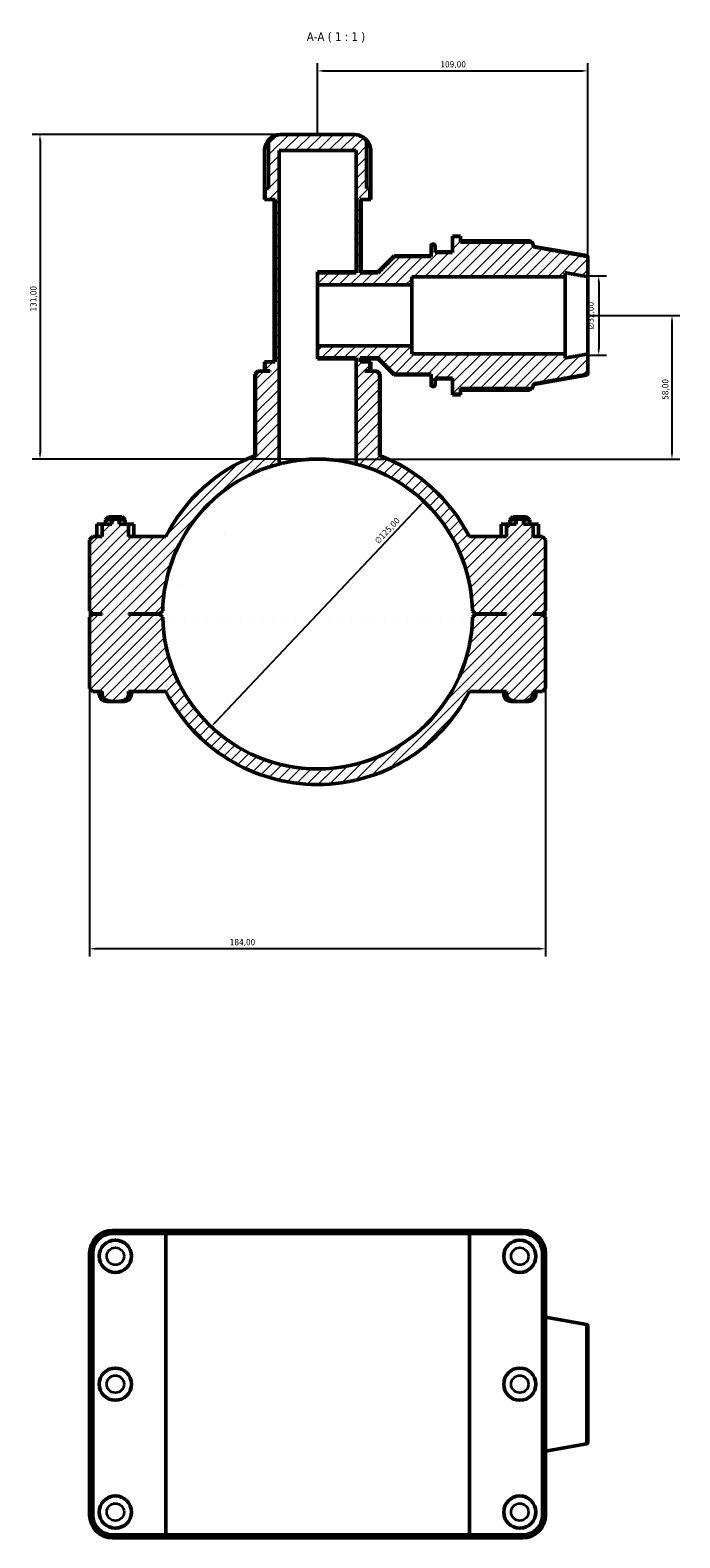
# Model space of a CAD drawing. Header units: millimetres. Extents: x 0 to 904, y -29 to 1297.
# Tile 6 of 6: x 302 to 564, y 689 to 1297. Entities that reach past the tile are written whole.
import ezdxf

# ---------------------------------------------------------------- set-up
doc = ezdxf.new("R2010")
doc.units = ezdxf.units.MM
for name, color, linetype, lineweight in [('Dimension (ISO)', 7, 'Continuous', 25), ('Hatch (ISO)', 7, 'Continuous', 18), ('Symbol (ISO)', 7, 'Continuous', 25), ('Visible (ISO)', 7, 'Continuous', 50), ('Visible Narrow (ISO)', 7, 'Continuous', 35)]:
    doc.layers.add(name, color=color, linetype=linetype, lineweight=lineweight)
doc.styles.add('Label Text (ISO)', font='tahoma.ttf')
doc.styles.add('Note Text (ISO)', font='tahoma.ttf')
doc.dimstyles.new('Default (ISO)', dxfattribs={"dimtxt": 2.5, "dimasz": 2.5, "dimexe": 3.175, "dimexo": 0, "dimgap": 0.762, "dimtad": 1, "dimrnd": 1e-08, "dimzin": 0, "dimtxsty": 'Note Text (ISO)', "dimcen": 0.09, "dimdle": 10, "dimclrd": 256, "dimclre": 256, "dimclrt": 232, "dimazin": 0, "dimtfac": 1.40208, "dimtmove": 0, "dimatfit": 3, "dimfxl": 1, "dimtolj": 1, "dimtzin": 0, "dimlwd": -1, "dimlwe": -1, "dimarcsym": 0})

# ---------------------------------------------------------------- blocks, each defined once
blk = doc.blocks.new('*D7')
at = {"layer": 'Defpoints', "color": 0, "transparency": 16777216}
for p in [(403.63, 1255.17), (306.03, 1124.17), (418.05, 1124.17)]:
    blk.add_point(p, dxfattribs=at)
at = {"layer": 'Dimension (ISO)', "transparency": 16777216}
for p, q in [((403.63, 1255.17), (302.86, 1255.17)), ((306.03, 1252.67), (306.03, 1126.67)), ((418.05, 1124.17), (302.86, 1124.17))]:
    blk.add_line(p, q, dxfattribs=at)
for points in [[(305.61, 1252.67), (306.45, 1252.67), (306.03, 1255.17)], [(305.61, 1126.67), (306.45, 1126.67), (306.03, 1124.17)]]:
    blk.add_solid(points, dxfattribs=at)
at = {"layer": 'Dimension (ISO)', "color": 232, "true_color": 0xca0064, "transparency": 16777216, "insert": (302.1, 1183.71), "char_height": 2.5, "attachment_point": 1, "rotation": 90, "style": 'Note Text (ISO)'}
blk.add_mtext('\\A1;131,00', dxfattribs=at)
blk = doc.blocks.new('*D8')
at = {"layer": 'Defpoints', "color": 0, "transparency": 16777216}
for p in [(527.03, 1198.17), (527.03, 1166.17), (531.46, 1166.17)]:
    blk.add_point(p, dxfattribs=at)
at = {"layer": 'Dimension (ISO)', "transparency": 16777216}
for p, q in [((527.03, 1198.17), (534.63, 1198.17)), ((531.46, 1195.67), (531.46, 1168.67)), ((527.03, 1166.17), (534.63, 1166.17))]:
    blk.add_line(p, q, dxfattribs=at)
for points in [[(531.04, 1195.67), (531.88, 1195.67), (531.46, 1198.17)], [(531.04, 1168.67), (531.88, 1168.67), (531.46, 1166.17)]]:
    blk.add_solid(points, dxfattribs=at)
at = {"layer": 'Dimension (ISO)', "color": 232, "true_color": 0xca0064, "transparency": 16777216, "insert": (526.94, 1176.61), "char_height": 2.5, "attachment_point": 1, "rotation": 90, "style": 'Note Text (ISO)'}
blk.add_mtext('\\A1;\\fAIGDT|b0|i0;\\H2.5000;\\ln\\fTahoma|b0|i0;\\H2.5000;32,00', dxfattribs=at)
blk = doc.blocks.new('*D9')
at = {"layer": 'Defpoints', "color": 0, "transparency": 16777216}
for p in [(460.95, 1107.1), (375.11, 1016.24)]:
    blk.add_point(p, dxfattribs=at)
at = {"layer": 'Dimension (ISO)', "transparency": 16777216}
blk.add_line((376.83, 1018.06), (459.24, 1105.28), dxfattribs=at)
for points in [[(458.93, 1105.57), (459.54, 1104.99), (460.95, 1107.1)], [(376.52, 1018.34), (377.13, 1017.77), (375.11, 1016.24)]]:
    blk.add_solid(points, dxfattribs=at)
at = {"layer": 'Dimension (ISO)', "color": 232, "true_color": 0xca0064, "transparency": 16777216, "insert": (440.79, 1091.54), "char_height": 2.5, "attachment_point": 1, "rotation": 46.62502, "style": 'Note Text (ISO)'}
blk.add_mtext('\\A1;∅125,00', dxfattribs=at)
blk = doc.blocks.new('*D10')
at = {"layer": 'Defpoints', "color": 0, "transparency": 16777216}
for p in [(527.03, 1182.17), (418.05, 1124.17), (561.03, 1124.17)]:
    blk.add_point(p, dxfattribs=at)
at = {"layer": 'Dimension (ISO)', "transparency": 16777216}
for p, q in [((527.03, 1182.17), (564.21, 1182.17)), ((561.03, 1179.67), (561.03, 1126.67)), ((418.05, 1124.17), (564.21, 1124.17))]:
    blk.add_line(p, q, dxfattribs=at)
for points in [[(560.61, 1179.67), (561.45, 1179.67), (561.03, 1182.17)], [(560.61, 1126.67), (561.45, 1126.67), (561.03, 1124.17)]]:
    blk.add_solid(points, dxfattribs=at)
at = {"layer": 'Dimension (ISO)', "color": 232, "true_color": 0xca0064, "transparency": 16777216, "insert": (557.09, 1148.07), "char_height": 2.5, "attachment_point": 1, "rotation": 90, "style": 'Note Text (ISO)'}
blk.add_mtext('\\A1;58,00', dxfattribs=at)
blk = doc.blocks.new('*D11')
at = {"layer": 'Defpoints', "color": 0, "transparency": 16777216}
for p in [(527.03, 1280.78), (418.03, 1255.17), (527.03, 1198.17)]:
    blk.add_point(p, dxfattribs=at)
at = {"layer": 'Dimension (ISO)', "transparency": 16777216}
for p, q in [((418.03, 1255.17), (418.03, 1283.95)), ((527.03, 1198.17), (527.03, 1283.95)), ((420.53, 1280.78), (524.53, 1280.78))]:
    blk.add_line(p, q, dxfattribs=at)
for points in [[(420.53, 1281.2), (420.53, 1280.36), (418.03, 1280.78)], [(524.53, 1281.2), (524.53, 1280.36), (527.03, 1280.78)]]:
    blk.add_solid(points, dxfattribs=at)
at = {"layer": 'Dimension (ISO)', "color": 232, "true_color": 0xca0064, "transparency": 16777216, "insert": (467.58, 1284.71), "char_height": 2.5, "attachment_point": 1, "style": 'Note Text (ISO)'}
blk.add_mtext('\\A1;109,00', dxfattribs=at)
blk = doc.blocks.new('*D12')
at = {"layer": 'Defpoints', "color": 0, "transparency": 16777216}
for p in [(326.03, 1062.97), (510.03, 1062.97), (326.03, 926.64)]:
    blk.add_point(p, dxfattribs=at)
at = {"layer": 'Dimension (ISO)', "transparency": 16777216}
for p, q in [((326.03, 1062.97), (326.03, 923.47)), ((510.03, 1062.97), (510.03, 923.47)), ((507.53, 926.64), (328.53, 926.64))]:
    blk.add_line(p, q, dxfattribs=at)
for points in [[(328.53, 927.06), (328.53, 926.23), (326.03, 926.64)], [(507.53, 927.06), (507.53, 926.23), (510.03, 926.64)]]:
    blk.add_solid(points, dxfattribs=at)
at = {"layer": 'Dimension (ISO)', "color": 232, "true_color": 0xca0064, "transparency": 16777216, "insert": (382.58, 930.58), "char_height": 2.5, "attachment_point": 1, "style": 'Note Text (ISO)'}
blk.add_mtext('\\A1;184,00', dxfattribs=at)

msp = doc.modelspace()

# ---------------------------------------------------------------- hatches: boundary and pattern name
at = {"layer": 'Hatch (ISO)'}
h = msp.add_hatch(dxfattribs=at)
h.set_pattern_fill('ANSI31', color=256, scale=25.4, style=0)
h.set_pattern_definition([(45, (0, 0), (-2.245064, 2.245064), [])])
edge = h.paths.add_edge_path()
edge.add_spline(control_points=[(394.251, 1159.669), (393.635, 1159.06), (392.986, 1158.419)], knot_values=[0, 0, 0, 0.1777979, 0.1777979, 0.1777979], weights=[1, 1.0003279, 1], degree=2, periodic=0)
edge.add_line((392.986, 1158.419), (392.986, 1125.694))
edge.add_ellipse((418.031, 1061.669), major_axis=(-25.045, 64.026), ratio=1, start_angle=0, end_angle=41.600585)
edge.add_line((356.794, 1092.919), (341.795, 1092.919))
edge.add_line((341.795, 1092.919), (341.795, 1097.919))
edge.add_line((341.795, 1097.919), (337.914, 1097.919))
edge.add_line((337.914, 1097.919), (337.914, 1099.669))
edge.add_spline(control_points=[(337.914, 1099.669), (336.431, 1100.218), (334.949, 1099.669)], knot_values=[0, 0, 0, 0.3019139, 0.3019139, 0.3019139], weights=[1, 1.0766726, 1], degree=2, periodic=0)
edge.add_line((334.949, 1099.669), (334.949, 1097.919))
edge.add_line((334.949, 1097.919), (331.074, 1097.919))
edge.add_line((331.074, 1097.919), (331.074, 1092.919))
edge.add_line((331.074, 1092.919), (327.281, 1092.919))
edge.add_line((327.281, 1092.919), (326.031, 1091.669))
edge.add_line((326.031, 1091.669), (326.031, 1062.969))
edge.add_line((326.031, 1062.969), (327.281, 1061.719))
edge.add_line((327.281, 1061.719), (331.098, 1061.719))
edge.add_line((331.098, 1061.719), (331.098, 1061.619))
edge.add_line((331.098, 1061.619), (327.281, 1061.619))
edge.add_line((327.281, 1061.619), (326.031, 1060.369))
edge.add_line((326.031, 1060.369), (326.031, 1031.669))
edge.add_line((326.031, 1031.669), (327.281, 1030.419))
edge.add_line((327.281, 1030.419), (331.098, 1030.419))
edge.add_line((331.098, 1030.419), (331.098, 1029.419))
edge.add_spline(control_points=[(331.098, 1029.419), (331.098, 1029.117), (331.168, 1028.761), (331.404, 1028.178), (331.622, 1027.852), (332.128, 1027.329), (332.529, 1027.062), (333.933, 1026.437), (335.296, 1026.426), (337.567, 1026.426), (338.929, 1026.437), (340.333, 1027.062), (340.734, 1027.329), (341.24, 1027.852), (341.458, 1028.178), (341.694, 1028.761), (341.765, 1029.117), (341.765, 1029.419)], knot_values=[0.6496864, 0.6496864, 0.6496864, 0.6496864, 0.7402607, 0.7402607, 0.8383369, 0.8383369, 0.9587203, 0.9587203, 1.2993728, 1.2993728, 1.6400253, 1.6400253, 1.7604087, 1.7604087, 1.858485, 1.858485, 1.9490592, 1.9490592, 1.9490592, 1.9490592], degree=3, periodic=0)
edge.add_line((341.765, 1029.419), (341.765, 1030.419))
edge.add_line((341.765, 1030.419), (356.794, 1030.419))
edge.add_ellipse((418.031, 1061.669), major_axis=(-61.237, -31.25), ratio=1, start_angle=0, end_angle=125.928616)
edge.add_line((479.268, 1030.419), (494.298, 1030.419))
edge.add_line((494.298, 1030.419), (494.298, 1029.419))
edge.add_spline(control_points=[(494.298, 1029.419), (494.298, 1029.117), (494.368, 1028.761), (494.604, 1028.178), (494.822, 1027.852), (495.328, 1027.329), (495.729, 1027.062), (497.133, 1026.437), (498.496, 1026.426), (500.767, 1026.426), (502.129, 1026.437), (503.533, 1027.062), (503.934, 1027.329), (504.44, 1027.852), (504.658, 1028.178), (504.894, 1028.761), (504.965, 1029.117), (504.965, 1029.419)], knot_values=[0.6496864, 0.6496864, 0.6496864, 0.6496864, 0.7402607, 0.7402607, 0.8383369, 0.8383369, 0.9587203, 0.9587203, 1.2993728, 1.2993728, 1.6400253, 1.6400253, 1.7604087, 1.7604087, 1.858485, 1.858485, 1.9490592, 1.9490592, 1.9490592, 1.9490592], degree=3, periodic=0)
edge.add_line((504.965, 1029.419), (504.965, 1030.419))
edge.add_line((504.965, 1030.419), (508.781, 1030.419))
edge.add_line((508.781, 1030.419), (510.031, 1031.669))
edge.add_line((510.031, 1031.669), (510.031, 1060.369))
edge.add_line((510.031, 1060.369), (508.781, 1061.619))
edge.add_line((508.781, 1061.619), (504.965, 1061.619))
edge.add_line((504.965, 1061.619), (504.965, 1061.719))
edge.add_line((504.965, 1061.719), (508.781, 1061.719))
edge.add_line((508.781, 1061.719), (510.031, 1062.969))
edge.add_line((510.031, 1062.969), (510.031, 1091.669))
edge.add_line((510.031, 1091.669), (508.781, 1092.919))
edge.add_line((508.781, 1092.919), (504.989, 1092.919))
edge.add_line((504.989, 1092.919), (504.989, 1097.919))
edge.add_line((504.989, 1097.919), (501.114, 1097.919))
edge.add_line((501.114, 1097.919), (501.114, 1099.669))
edge.add_spline(control_points=[(501.114, 1099.669), (499.631, 1100.218), (498.149, 1099.669)], knot_values=[0, 0, 0, 0.3019139, 0.3019139, 0.3019139], weights=[1, 1.0766726, 1], degree=2, periodic=0)
edge.add_line((498.149, 1099.669), (498.149, 1097.919))
edge.add_line((498.149, 1097.919), (494.267, 1097.919))
edge.add_line((494.267, 1097.919), (494.267, 1092.919))
edge.add_line((494.267, 1092.919), (479.268, 1092.919))
edge.add_ellipse((418.031, 1061.669), major_axis=(61.237, 31.25), ratio=1, start_angle=0, end_angle=41.600585)
edge.add_line((443.076, 1125.694), (443.076, 1158.419))
edge.add_spline(control_points=[(443.076, 1158.419), (442.428, 1159.06), (441.812, 1159.669)], knot_values=[0, 0, 0, 0.1777979, 0.1777979, 0.1777979], weights=[1, 1.0003279, 1], degree=2, periodic=0)
edge.add_line((441.812, 1159.669), (437.15, 1159.669))
edge.add_line((437.15, 1159.669), (437.15, 1159.769))
edge.add_line((437.15, 1159.769), (439.13, 1159.769))
edge.add_line((439.13, 1159.769), (439.13, 1163.402))
edge.add_line((439.13, 1163.402), (435.161, 1163.402))
edge.add_line((435.161, 1163.402), (435.161, 1165.038))
edge.add_line((435.161, 1165.038), (442.46, 1165.038))
edge.add_spline(control_points=[(442.46, 1165.038), (445.174, 1162.261), (448.931, 1158.458)], knot_values=[0, 0, 0, 0.922959, 0.922959, 0.922959], weights=[1, 1.0127961, 1], degree=2, periodic=0)
edge.add_line((448.931, 1158.458), (463.874, 1158.458))
edge.add_line((463.874, 1158.458), (463.874, 1154.255))
edge.add_spline(control_points=[(463.874, 1154.255), (463.874, 1154.175), (463.893, 1154.081), (463.953, 1153.934), (464.006, 1153.855), (464.117, 1153.742), (464.196, 1153.689), (464.342, 1153.628), (464.435, 1153.609), (464.514, 1153.609)], knot_values=[-0.0951919, -0.0951919, -0.0951919, -0.0951919, -0.0712748, -0.0712748, -0.047467, -0.047467, -0.0236824, -0.0236824, 0, 0, 0, 0], degree=3, periodic=0)
edge.add_line((464.514, 1153.609), (464.791, 1153.609))
edge.add_spline(control_points=[(464.791, 1153.609), (464.87, 1153.609), (464.963, 1153.628), (465.108, 1153.688), (465.187, 1153.741), (465.299, 1153.854), (465.352, 1153.933), (465.413, 1154.081), (465.431, 1154.175), (465.431, 1154.255)], knot_values=[0, 0, 0, 0, 0.023631, 0.023631, 0.0473637, 0.0473637, 0.0712228, 0.0712228, 0.0951919, 0.0951919, 0.0951919, 0.0951919], degree=3, periodic=0)
edge.add_line((465.431, 1154.255), (465.431, 1156.84))
edge.add_line((465.431, 1156.84), (472.531, 1156.84))
edge.add_line((472.531, 1156.84), (472.531, 1150.385))
edge.add_line((472.531, 1150.385), (475.731, 1150.385))
edge.add_line((475.731, 1150.385), (475.731, 1152.641))
edge.add_line((475.731, 1152.641), (504.534, 1152.641))
edge.add_spline(control_points=[(504.534, 1152.641), (504.894, 1153.64), (505.231, 1154.574)], knot_values=[0.2321888, 0.2321888, 0.2321888, 0.4453421, 0.4453421, 0.4453421], weights=[1.001227, 1.0011767, 1], degree=2, periodic=0)
edge.add_spline(control_points=[(505.231, 1154.574), (516.651, 1156.605), (526.502, 1158.363)], knot_values=[0, 0, 0, 2.1606117, 2.1606117, 2.1606117], weights=[1, 1.002673, 1], degree=2, periodic=0)
edge.add_spline(control_points=[(526.502, 1158.363), (526.549, 1158.372), (526.595, 1158.386), (526.708, 1158.433), (526.787, 1158.486), (526.899, 1158.599), (526.952, 1158.679), (527.013, 1158.827), (527.031, 1158.921), (527.031, 1159.002)], knot_values=[0.0105689, 0.0105689, 0.0105689, 0.0105689, 0.0236029, 0.0236029, 0.0473516, 0.0473516, 0.0712825, 0.0712825, 0.095374, 0.095374, 0.095374, 0.095374], degree=3, periodic=0)
edge.add_line((527.031, 1159.002), (527.031, 1166.606))
edge.add_spline(control_points=[(527.031, 1166.606), (522.717, 1165.824), (517.948, 1164.963)], knot_values=[0, 0, 0, 0.9230623, 0.9230623, 0.9230623], weights=[1, 1.0011967, 1], degree=2, periodic=0)
edge.add_line((517.948, 1164.963), (517.948, 1166.606))
edge.add_line((517.948, 1166.606), (456.031, 1166.606))
edge.add_line((456.031, 1166.606), (456.031, 1169.92))
edge.add_line((456.031, 1169.92), (418.031, 1169.92))
edge.add_line((418.031, 1169.92), (418.031, 1165.038))
edge.add_line((418.031, 1165.038), (433.594, 1165.038))
edge.add_line((433.594, 1165.038), (433.594, 1122.2))
edge.add_ellipse((418.031, 1061.669), major_axis=(15.563, 60.531), ratio=1, start_angle=285.610307, end_angle=360, ccw=False)
edge.add_line((480.518, 1062.968), (481.781, 1061.719))
edge.add_line((481.781, 1061.719), (494.298, 1061.719))
edge.add_line((494.298, 1061.719), (494.298, 1061.619))
edge.add_line((494.298, 1061.619), (481.781, 1061.619))
edge.add_line((481.781, 1061.619), (480.518, 1060.369))
edge.add_ellipse((418.031, 1061.669), major_axis=(62.486, -1.3), ratio=1, start_angle=182.383543, end_angle=360, ccw=False)
edge.add_line((355.545, 1060.369), (354.281, 1061.619))
edge.add_line((354.281, 1061.619), (341.765, 1061.619))
edge.add_line((341.765, 1061.619), (341.765, 1061.719))
edge.add_line((341.765, 1061.719), (354.281, 1061.719))
edge.add_line((354.281, 1061.719), (355.545, 1062.968))
edge.add_ellipse((418.031, 1061.669), major_axis=(-62.486, 1.3), ratio=1, start_angle=285.610307, end_angle=360, ccw=False)
edge.add_line((402.469, 1122.2), (402.469, 1248.619))
edge.add_line((402.469, 1248.619), (433.594, 1248.619))
edge.add_line((433.594, 1248.619), (433.594, 1199.299))
edge.add_line((433.594, 1199.299), (418.031, 1199.299))
edge.add_line((418.031, 1199.299), (418.031, 1194.418))
edge.add_line((418.031, 1194.418), (456.031, 1194.418))
edge.add_line((456.031, 1194.418), (456.031, 1197.731))
edge.add_line((456.031, 1197.731), (517.948, 1197.731))
edge.add_line((517.948, 1197.731), (517.948, 1199.374))
edge.add_spline(control_points=[(517.948, 1199.374), (522.717, 1198.513), (527.031, 1197.731)], knot_values=[0, 0, 0, 0.9230623, 0.9230623, 0.9230623], weights=[1, 1.0011967, 1], degree=2, periodic=0)
edge.add_line((527.031, 1197.731), (527.031, 1205.336))
edge.add_spline(control_points=[(527.031, 1205.336), (527.031, 1205.416), (527.013, 1205.51), (526.952, 1205.658), (526.899, 1205.738), (526.787, 1205.851), (526.708, 1205.904), (526.595, 1205.951), (526.549, 1205.965), (526.502, 1205.974)], knot_values=[0.2861796, 0.2861796, 0.2861796, 0.2861796, 0.3102711, 0.3102711, 0.3342021, 0.3342021, 0.3579507, 0.3579507, 0.3709848, 0.3709848, 0.3709848, 0.3709848], degree=3, periodic=0)
edge.add_spline(control_points=[(526.502, 1205.974), (516.651, 1207.732), (505.231, 1209.763)], knot_values=[0, 0, 0, 2.1606117, 2.1606117, 2.1606117], weights=[1, 1.002673, 1], degree=2, periodic=0)
edge.add_spline(control_points=[(505.231, 1209.763), (504.894, 1210.697), (504.534, 1211.696)], knot_values=[0, 0, 0, 0.2131532, 0.2131532, 0.2131532], weights=[1, 1.0011767, 1.001227], degree=2, periodic=0)
edge.add_line((504.534, 1211.696), (475.731, 1211.696))
edge.add_line((475.731, 1211.696), (475.731, 1213.952))
edge.add_line((475.731, 1213.952), (472.531, 1213.952))
edge.add_line((472.531, 1213.952), (472.531, 1207.498))
edge.add_line((472.531, 1207.498), (465.431, 1207.498))
edge.add_line((465.431, 1207.498), (465.431, 1210.082))
edge.add_spline(control_points=[(465.431, 1210.082), (465.431, 1210.162), (465.413, 1210.256), (465.352, 1210.404), (465.299, 1210.483), (465.187, 1210.596), (465.108, 1210.649), (464.963, 1210.709), (464.87, 1210.728), (464.791, 1210.728)], knot_values=[-0.0951919, -0.0951919, -0.0951919, -0.0951919, -0.0712228, -0.0712228, -0.0473637, -0.0473637, -0.023631, -0.023631, 0, 0, 0, 0], degree=3, periodic=0)
edge.add_line((464.791, 1210.728), (464.514, 1210.728))
edge.add_spline(control_points=[(464.514, 1210.728), (464.435, 1210.728), (464.342, 1210.709), (464.196, 1210.648), (464.117, 1210.595), (464.006, 1210.483), (463.953, 1210.403), (463.893, 1210.256), (463.874, 1210.162), (463.874, 1210.082)], knot_values=[0, 0, 0, 0, 0.0236824, 0.0236824, 0.047467, 0.047467, 0.0712748, 0.0712748, 0.0951919, 0.0951919, 0.0951919, 0.0951919], degree=3, periodic=0)
edge.add_line((463.874, 1210.082), (463.874, 1205.879))
edge.add_line((463.874, 1205.879), (448.931, 1205.879))
edge.add_spline(control_points=[(448.931, 1205.879), (445.174, 1202.076), (442.46, 1199.299)], knot_values=[0, 0, 0, 0.922959, 0.922959, 0.922959], weights=[1, 1.0127961, 1], degree=2, periodic=0)
edge.add_line((442.46, 1199.299), (435.161, 1199.299))
edge.add_line((435.161, 1199.299), (435.161, 1228.969))
edge.add_line((435.161, 1228.969), (439.13, 1228.969))
edge.add_line((439.13, 1228.969), (439.13, 1233.369))
edge.add_line((439.13, 1233.369), (437.826, 1233.369))
edge.add_line((437.826, 1233.369), (437.826, 1252.513))
edge.add_spline(control_points=[(437.826, 1252.513), (437.629, 1252.775), (437.414, 1253.017), (436.908, 1253.519), (436.561, 1253.805), (435.814, 1254.298), (435.415, 1254.504), (434.647, 1254.818), (434.208, 1254.953), (433.31, 1255.128), (432.852, 1255.169), (432.433, 1255.169)], knot_values=[0.3932614, 0.3932614, 0.3932614, 0.3932614, 0.4838628, 0.4838628, 0.6069473, 0.6069473, 0.7300318, 0.7300318, 0.8557707, 0.8557707, 0.9815095, 0.9815095, 0.9815095, 0.9815095], degree=3, periodic=0)
edge.add_line((432.433, 1255.169), (403.629, 1255.169))
edge.add_spline(control_points=[(403.629, 1255.169), (403.21, 1255.169), (402.752, 1255.128), (401.855, 1254.953), (401.415, 1254.818), (400.648, 1254.504), (400.248, 1254.298), (399.501, 1253.805), (399.154, 1253.519), (398.648, 1253.017), (398.434, 1252.775), (398.237, 1252.513)], knot_values=[-0.9815095, -0.9815095, -0.9815095, -0.9815095, -0.8557707, -0.8557707, -0.7300318, -0.7300318, -0.6069473, -0.6069473, -0.4838628, -0.4838628, -0.3932614, -0.3932614, -0.3932614, -0.3932614], degree=3, periodic=0)
edge.add_line((398.237, 1252.513), (398.237, 1233.369))
edge.add_line((398.237, 1233.369), (396.932, 1233.369))
edge.add_line((396.932, 1233.369), (396.932, 1228.969))
edge.add_line((396.932, 1228.969), (400.901, 1228.969))
edge.add_line((400.901, 1228.969), (400.901, 1163.402))
edge.add_line((400.901, 1163.402), (396.932, 1163.402))
edge.add_line((396.932, 1163.402), (396.932, 1159.769))
edge.add_line((396.932, 1159.769), (398.913, 1159.769))
edge.add_line((398.913, 1159.769), (398.913, 1159.669))
edge.add_line((398.913, 1159.669), (394.251, 1159.669))

# ---------------------------------------------------------------- linework, layer by layer
at = {"layer": 'Visible (ISO)'}
for p, q in [((403.629, 1255.169), (403.158, 1255.169)), ((432.433, 1255.169), (403.629, 1255.169)), ((432.905, 1255.169), (432.433, 1255.169)), ((396.608, 1228.969), (396.608, 1248.619)), ((396.628, 1233.369), (396.628, 1248.619)), ((398.237, 1252.513), (398.237, 1233.369)), ((402.469, 1122.2), (402.469, 1248.619)), ((402.469, 1248.619), (433.594, 1248.619)), ((433.594, 1248.619), (433.594, 1199.299)), ((437.826, 1233.369), (437.826, 1252.513)), ((439.435, 1248.619), (439.435, 1233.369)), ((439.455, 1228.969), (439.455, 1248.619)), ((396.932, 1228.969), (396.608, 1228.969)), ((396.628, 1233.369), (396.932, 1233.369)), ((398.237, 1233.369), (396.932, 1233.369)), ((396.932, 1233.369), (396.932, 1228.969)), ((396.932, 1228.969), (400.901, 1228.969)), ((400.503, 1163.402), (400.503, 1228.969)), ((400.901, 1228.969), (400.901, 1163.402)), ((435.161, 1199.299), (435.161, 1228.969)), ((435.161, 1228.969), (439.13, 1228.969)), ((435.56, 1199.697), (435.56, 1228.969)), ((439.13, 1233.369), (437.826, 1233.369)), ((439.13, 1228.969), (439.13, 1233.369)), ((439.13, 1233.369), (439.435, 1233.369)), ((439.455, 1228.969), (439.13, 1228.969)), ((464.514, 1210.969), (464.791, 1210.969)), ((464.791, 1210.728), (464.514, 1210.728)), ((472.531, 1213.952), (472.531, 1214.169)), ((472.531, 1214.169), (475.731, 1214.169)), ((475.731, 1213.952), (472.531, 1213.952)), ((472.531, 1213.952), (472.531, 1207.498)), ((475.731, 1213.952), (475.731, 1214.169)), ((475.731, 1211.696), (475.731, 1213.952)), ((503.719, 1212.278), (475.731, 1212.278)), ((475.731, 1211.929), (504.534, 1211.929)), ((504.534, 1211.696), (475.731, 1211.696)), ((505.231, 1210.012), (504.534, 1211.929)), ((504.534, 1211.696), (504.534, 1211.929)), ((442.46, 1199.697), (448.931, 1206.169)), ((448.931, 1205.879), (448.931, 1206.169)), ((448.931, 1206.169), (463.874, 1206.169)), ((463.874, 1205.879), (448.931, 1205.879)), ((463.874, 1210.082), (463.874, 1210.329)), ((463.874, 1210.082), (463.874, 1205.879)), ((465.431, 1210.329), (465.431, 1210.082)), ((465.431, 1207.498), (465.431, 1210.082)), ((465.431, 1207.769), (472.531, 1207.769)), ((472.531, 1207.498), (465.431, 1207.498)), ((505.231, 1209.763), (505.231, 1210.012)), ((526.502, 1206.262), (505.231, 1210.012)), ((527.031, 1205.632), (527.031, 1205.336)), ((527.031, 1197.731), (527.031, 1205.336)), ((418.031, 1199.299), (418.031, 1199.697)), ((418.031, 1199.697), (433.594, 1199.697)), ((433.594, 1199.299), (418.031, 1199.299)), ((418.031, 1199.299), (418.031, 1194.418)), ((435.161, 1199.299), (435.56, 1199.697)), ((442.46, 1199.299), (435.161, 1199.299)), ((435.56, 1199.697), (442.46, 1199.697)), ((442.46, 1199.299), (442.46, 1199.697)), ((517.948, 1197.731), (517.948, 1199.374)), ((418.031, 1194.418), (456.031, 1194.418)), ((418.031, 1169.92), (418.031, 1194.418)), ((456.031, 1194.418), (456.031, 1197.731)), ((456.031, 1197.731), (517.948, 1197.731)), ((456.031, 1169.92), (456.031, 1194.418)), ((517.948, 1166.606), (517.948, 1197.731)), ((527.031, 1166.606), (527.031, 1197.731)), ((456.031, 1169.92), (418.031, 1169.92)), ((418.031, 1169.92), (418.031, 1165.038)), ((456.031, 1166.606), (456.031, 1169.92)), ((396.932, 1163.402), (396.608, 1163.402)), ((396.608, 1159.769), (396.608, 1163.402)), ((400.901, 1163.402), (396.932, 1163.402)), ((396.932, 1163.402), (396.932, 1159.769)), ((418.031, 1165.038), (433.594, 1165.038)), ((418.031, 1164.64), (418.031, 1165.038)), ((418.031, 1164.64), (433.594, 1164.64)), ((433.594, 1165.038), (433.594, 1122.2)), ((435.161, 1163.402), (435.161, 1165.038)), ((435.161, 1165.038), (442.46, 1165.038)), ((435.56, 1164.64), (435.161, 1165.038)), ((439.13, 1163.402), (435.161, 1163.402)), ((435.56, 1164.64), (442.46, 1164.64)), ((435.56, 1163.402), (435.56, 1164.64)), ((439.13, 1159.769), (439.13, 1163.402)), ((439.455, 1163.402), (439.13, 1163.402)), ((439.455, 1159.769), (439.455, 1163.402)), ((442.46, 1164.64), (442.46, 1165.038)), ((442.46, 1164.64), (448.931, 1158.169)), ((517.948, 1166.606), (456.031, 1166.606)), ((517.948, 1164.963), (517.948, 1166.606)), ((527.031, 1159.002), (527.031, 1166.606)), ((393.962, 1159.669), (392.712, 1158.419)), ((392.986, 1158.419), (392.712, 1158.419)), ((392.712, 1125.587), (392.712, 1158.419)), ((392.986, 1158.419), (392.986, 1125.694)), ((393.962, 1159.669), (394.251, 1159.669)), ((398.913, 1159.669), (394.251, 1159.669)), ((396.932, 1159.769), (396.608, 1159.769)), ((396.932, 1159.769), (398.913, 1159.769)), ((398.555, 1159.669), (398.555, 1159.769)), ((398.913, 1159.769), (398.913, 1159.669)), ((437.15, 1159.669), (437.15, 1159.769)), ((437.15, 1159.769), (439.13, 1159.769)), ((441.812, 1159.669), (437.15, 1159.669)), ((437.507, 1159.669), (437.507, 1159.769)), ((439.455, 1159.769), (439.13, 1159.769)), ((441.812, 1159.669), (442.1, 1159.669)), ((442.1, 1159.669), (443.35, 1158.419)), ((443.076, 1125.694), (443.076, 1158.419)), ((443.35, 1158.419), (443.076, 1158.419)), ((443.35, 1125.587), (443.35, 1158.419)), ((448.931, 1158.458), (463.874, 1158.458)), ((448.931, 1158.169), (448.931, 1158.458)), ((448.931, 1158.169), (463.874, 1158.169)), ((463.874, 1158.458), (463.874, 1154.255)), ((465.431, 1154.255), (465.431, 1156.84)), ((465.431, 1156.84), (472.531, 1156.84)), ((465.431, 1156.569), (472.531, 1156.569)), ((472.531, 1156.84), (472.531, 1150.385)), ((526.502, 1158.075), (505.231, 1154.325)), ((527.031, 1159.002), (527.031, 1158.706)), ((463.874, 1154.009), (463.874, 1154.255)), ((464.514, 1153.609), (464.791, 1153.609)), ((464.514, 1153.369), (464.791, 1153.369)), ((465.431, 1154.255), (465.431, 1154.009)), ((472.531, 1150.385), (475.731, 1150.385)), ((472.531, 1150.169), (472.531, 1150.385)), ((472.531, 1150.169), (475.731, 1150.169)), ((475.731, 1150.385), (475.731, 1152.641)), ((475.731, 1152.641), (504.534, 1152.641)), ((475.731, 1152.409), (504.534, 1152.409)), ((475.731, 1152.059), (503.719, 1152.059)), ((475.731, 1150.169), (475.731, 1150.385)), ((505.231, 1154.325), (504.534, 1152.409)), ((504.534, 1152.409), (504.534, 1152.641)), ((505.231, 1154.325), (505.231, 1154.574)), ((333.681, 1100.919), (332.431, 1099.669)), ((333.681, 1100.919), (339.181, 1100.919)), ((339.181, 1100.919), (340.431, 1099.669)), ((496.881, 1100.919), (495.631, 1099.669)), ((502.381, 1100.919), (496.881, 1100.919)), ((502.381, 1100.919), (503.631, 1099.669)), ((328.926, 1097.919), (331.074, 1097.919)), ((328.926, 1092.919), (328.926, 1097.919)), ((334.949, 1097.919), (331.074, 1097.919)), ((331.074, 1097.919), (331.074, 1092.919)), ((334.949, 1099.669), (332.431, 1099.669)), ((332.431, 1097.919), (332.431, 1099.669)), ((334.949, 1099.669), (334.949, 1097.919)), ((337.914, 1097.919), (337.914, 1099.669)), ((340.431, 1099.669), (337.914, 1099.669)), ((341.795, 1097.919), (337.914, 1097.919)), ((340.431, 1097.919), (340.431, 1099.669)), ((341.795, 1092.919), (341.795, 1097.919)), ((341.795, 1097.919), (343.937, 1097.919)), ((343.937, 1092.919), (343.937, 1097.919)), ((494.267, 1097.919), (492.126, 1097.919)), ((492.126, 1092.919), (492.126, 1097.919)), ((498.149, 1097.919), (494.267, 1097.919)), ((494.267, 1097.919), (494.267, 1092.919)), ((495.631, 1099.669), (498.149, 1099.669)), ((495.631, 1099.669), (495.631, 1097.919)), ((498.149, 1099.669), (498.149, 1097.919)), ((501.114, 1097.919), (501.114, 1099.669)), ((501.114, 1099.669), (503.631, 1099.669)), ((504.989, 1097.919), (501.114, 1097.919)), ((503.631, 1099.669), (503.631, 1097.919)), ((504.989, 1092.919), (504.989, 1097.919)), ((507.137, 1097.919), (504.989, 1097.919)), ((507.137, 1092.919), (507.137, 1097.919)), ((327.281, 1092.919), (326.031, 1091.669)), ((326.031, 1091.669), (326.031, 1062.969)), ((331.074, 1092.919), (327.281, 1092.919)), ((356.794, 1092.919), (341.795, 1092.919)), ((494.267, 1092.919), (479.268, 1092.919)), ((508.781, 1092.919), (504.989, 1092.919)), ((510.031, 1091.669), (508.781, 1092.919)), ((510.031, 1062.969), (510.031, 1091.669)), ((326.031, 1062.969), (327.281, 1061.719)), ((327.281, 1061.619), (326.031, 1060.369)), ((326.031, 1060.369), (326.031, 1031.669)), ((327.281, 1061.719), (331.098, 1061.719)), ((331.098, 1061.619), (327.281, 1061.619)), ((329.931, 1061.619), (329.931, 1061.719)), ((331.098, 1061.719), (331.098, 1061.619)), ((341.765, 1061.619), (341.765, 1061.719)), ((341.765, 1061.719), (354.281, 1061.719)), ((354.281, 1061.619), (341.765, 1061.619)), ((342.931, 1061.619), (342.931, 1061.719)), ((354.281, 1061.719), (355.545, 1062.968)), ((355.545, 1060.369), (354.281, 1061.619)), ((480.518, 1062.968), (481.781, 1061.719)), ((481.781, 1061.619), (480.518, 1060.369)), ((481.781, 1061.719), (494.298, 1061.719)), ((494.298, 1061.619), (481.781, 1061.619)), ((493.131, 1061.719), (493.131, 1061.619)), ((494.298, 1061.719), (494.298, 1061.619)), ((504.965, 1061.619), (504.965, 1061.719)), ((504.965, 1061.719), (508.781, 1061.719)), ((508.781, 1061.619), (504.965, 1061.619)), ((506.131, 1061.719), (506.131, 1061.619)), ((508.781, 1061.719), (510.031, 1062.969)), ((510.031, 1060.369), (508.781, 1061.619)), ((510.031, 1031.669), (510.031, 1060.369)), ((326.031, 1031.669), (327.281, 1030.419)), ((327.281, 1030.419), (331.098, 1030.419)), ((329.931, 1029.419), (329.931, 1030.419)), ((331.098, 1030.419), (331.098, 1029.419)), ((341.765, 1029.419), (341.765, 1030.419)), ((341.765, 1030.419), (356.794, 1030.419)), ((342.931, 1029.419), (342.931, 1030.419)), ((479.268, 1030.419), (494.298, 1030.419)), ((493.131, 1030.419), (493.131, 1029.419)), ((494.298, 1030.419), (494.298, 1029.419)), ((504.965, 1029.419), (504.965, 1030.419)), ((504.965, 1030.419), (508.781, 1030.419)), ((506.131, 1030.419), (506.131, 1029.419)), ((508.781, 1030.419), (510.031, 1031.669)), ((339.931, 1026.419), (332.931, 1026.419)), ((496.131, 1026.419), (503.131, 1026.419)), ((357.564, 813.001), (335.231, 813.001)), ((335.231, 811.751), (356.794, 811.751)), ((479.268, 811.751), (356.794, 811.751)), ((356.794, 690.251), (356.794, 811.751)), ((357.564, 813.001), (478.498, 813.001)), ((500.831, 813.001), (478.498, 813.001)), ((479.268, 811.751), (500.831, 811.751)), ((479.268, 690.251), (479.268, 811.751)), ((326.031, 803.801), (326.031, 698.201)), ((327.281, 698.201), (327.281, 803.801)), ((508.781, 803.801), (508.781, 698.201)), ((510.031, 698.201), (510.031, 803.801)), ((526.502, 775.094), (510.031, 777.998)), ((527.031, 774.464), (527.031, 727.538)), ((526.502, 726.908), (510.031, 724.003)), ((356.794, 690.251), (335.231, 690.251)), ((335.231, 689.001), (357.564, 689.001)), ((356.794, 690.251), (479.268, 690.251)), ((478.498, 689.001), (357.564, 689.001)), ((478.498, 689.001), (500.831, 689.001)), ((500.831, 690.251), (479.268, 690.251))]:
    msp.add_line(p, q, dxfattribs=at)
for centre in [(336.431, 802.601), (499.631, 802.601), (336.431, 751.001), (499.631, 751.001), (336.431, 699.401), (499.631, 699.401)]:
    msp.add_circle(centre, 6.5, dxfattribs=at)
for centre, radius, start, end in [((403.158, 1248.619), 6.55, 90, 180), ((432.905, 1248.619), 6.55, 0, 90), ((464.514, 1210.329), 0.64, 90, 180), ((464.791, 1210.329), 0.64, 0, 90), ((526.391, 1205.632), 0.64, 0, 80), ((526.391, 1158.706), 0.64, 280, 0), ((464.514, 1154.009), 0.64, 180, 270), ((464.791, 1154.009), 0.64, 270, 0), ((418.031, 1061.669), 68.75, 111.363723, 152.964308), ((418.031, 1061.669), 68.75, 27.035692, 68.636277), ((418.031, 1061.669), 62.5, 104.418535, 178.808229), ((418.031, 1061.669), 62.5, 1.191771, 75.581465), ((418.031, 1061.669), 62.5, 181.191771, 358.808229), ((332.931, 1029.419), 3, 180, 270), ((339.931, 1029.419), 3, 270, 0), ((418.031, 1061.669), 68.75, 207.035692, 332.964308), ((496.131, 1029.419), 3, 180, 270), ((503.131, 1029.419), 3, 270, 0), ((335.231, 803.801), 9.2, 90, 180), ((335.231, 803.801), 7.95, 90, 180), ((500.831, 803.801), 9.2, 0, 90), ((500.831, 803.801), 7.95, 0, 90), ((526.391, 774.464), 0.64, 0, 80), ((526.391, 727.538), 0.64, 280, 0), ((335.231, 698.201), 9.2, 180, 270), ((335.231, 698.201), 7.95, 180, 270), ((500.831, 698.201), 9.2, 270, 0), ((500.831, 698.201), 7.95, 270, 0)]:
    msp.add_arc(centre, radius, start, end, dxfattribs=at)
for points, knots in [([(403.629, 1255.169), (403.21, 1255.169), (402.752, 1255.128), (401.855, 1254.953), (401.415, 1254.818), (400.648, 1254.504), (400.248, 1254.298), (399.501, 1253.805), (399.154, 1253.519), (398.648, 1253.017), (398.434, 1252.775), (398.237, 1252.513)], [-0.98150954, -0.98150954, -0.98150954, -0.98150954, -0.85577067, -0.85577067, -0.7300318, -0.7300318, -0.60694731, -0.60694731, -0.48386282, -0.48386282, -0.39326139, -0.39326139, -0.39326139, -0.39326139]), ([(437.826, 1252.513), (437.629, 1252.775), (437.414, 1253.017), (436.908, 1253.519), (436.561, 1253.805), (435.814, 1254.298), (435.415, 1254.504), (434.647, 1254.818), (434.208, 1254.953), (433.31, 1255.128), (432.852, 1255.169), (432.433, 1255.169)], [0.39326139, 0.39326139, 0.39326139, 0.39326139, 0.48386282, 0.48386282, 0.60694731, 0.60694731, 0.7300318, 0.7300318, 0.85577067, 0.85577067, 0.98150954, 0.98150954, 0.98150954, 0.98150954]), ([(396.628, 1248.619), (396.628, 1248.995), (396.673, 1249.438), (396.828, 1250.214), (396.981, 1250.67), (397.253, 1251.259), (397.395, 1251.507), (397.699, 1251.948), (397.861, 1252.14), (398.086, 1252.373), (398.161, 1252.445), (398.237, 1252.513)], [1.1510163, 1.1510163, 1.1510163, 1.1510163, 1.26404133, 1.26404133, 1.40156835, 1.40156835, 1.50464194, 1.50464194, 1.60771552, 1.60771552, 1.65682077, 1.65682077, 1.65682077, 1.65682077]), ([(437.826, 1252.513), (437.902, 1252.445), (437.976, 1252.373), (438.201, 1252.14), (438.364, 1251.948), (438.668, 1251.507), (438.809, 1251.259), (439.081, 1250.67), (439.235, 1250.214), (439.39, 1249.438), (439.435, 1248.995), (439.435, 1248.619)], [2.94724442, 2.94724442, 2.94724442, 2.94724442, 2.99634967, 2.99634967, 3.09942325, 3.09942325, 3.20249683, 3.20249683, 3.34002386, 3.34002386, 3.45304889, 3.45304889, 3.45304889, 3.45304889]), ([(464.514, 1210.728), (464.435, 1210.728), (464.342, 1210.709), (464.196, 1210.648), (464.117, 1210.595), (464.006, 1210.483), (463.953, 1210.403), (463.893, 1210.256), (463.874, 1210.162), (463.874, 1210.082)], [0, 0, 0, 0, 0.023682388, 0.023682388, 0.047467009, 0.047467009, 0.071274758, 0.071274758, 0.095191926, 0.095191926, 0.095191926, 0.095191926]), ([(465.431, 1210.082), (465.431, 1210.162), (465.413, 1210.256), (465.352, 1210.404), (465.299, 1210.483), (465.187, 1210.596), (465.108, 1210.649), (464.963, 1210.709), (464.87, 1210.728), (464.791, 1210.728)], [-0.095191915, -0.095191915, -0.095191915, -0.095191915, -0.071222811, -0.071222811, -0.047363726, -0.047363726, -0.023631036, -0.023631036, 0, 0, 0, 0]), ([(527.031, 1205.336), (527.031, 1205.416), (527.013, 1205.51), (526.952, 1205.658), (526.899, 1205.738), (526.787, 1205.851), (526.708, 1205.904), (526.595, 1205.951), (526.549, 1205.965), (526.502, 1205.974)], [0.28617961, 0.28617961, 0.28617961, 0.28617961, 0.310271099, 0.310271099, 0.334202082, 0.334202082, 0.357950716, 0.357950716, 0.370984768, 0.370984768, 0.370984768, 0.370984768]), ([(526.502, 1158.363), (526.549, 1158.372), (526.595, 1158.386), (526.708, 1158.433), (526.787, 1158.486), (526.899, 1158.599), (526.952, 1158.679), (527.013, 1158.827), (527.031, 1158.921), (527.031, 1159.002)], [0.010568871, 0.010568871, 0.010568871, 0.010568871, 0.023602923, 0.023602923, 0.047351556, 0.047351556, 0.071282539, 0.071282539, 0.095374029, 0.095374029, 0.095374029, 0.095374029]), ([(463.874, 1154.255), (463.874, 1154.175), (463.893, 1154.081), (463.953, 1153.934), (464.006, 1153.855), (464.117, 1153.742), (464.196, 1153.689), (464.342, 1153.628), (464.435, 1153.609), (464.514, 1153.609)], [-0.095191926, -0.095191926, -0.095191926, -0.095191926, -0.071274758, -0.071274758, -0.047467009, -0.047467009, -0.023682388, -0.023682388, 0, 0, 0, 0]), ([(464.791, 1153.609), (464.87, 1153.609), (464.963, 1153.628), (465.108, 1153.688), (465.187, 1153.741), (465.299, 1153.854), (465.352, 1153.933), (465.413, 1154.081), (465.431, 1154.175), (465.431, 1154.255)], [0, 0, 0, 0, 0.023631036, 0.023631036, 0.047363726, 0.047363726, 0.071222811, 0.071222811, 0.095191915, 0.095191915, 0.095191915, 0.095191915]), ([(433.594, 1122.2), (433.397, 1122.251), (433.134, 1122.317), (432.399, 1122.496), (431.891, 1122.615), (430.718, 1122.87), (430.053, 1123.006), (428.637, 1123.266), (427.837, 1123.401), (426.095, 1123.652), (425.151, 1123.77), (423.182, 1123.964), (422.153, 1124.041), (420.083, 1124.143), (419.04, 1124.169), (417.022, 1124.169), (415.98, 1124.143), (413.909, 1124.041), (412.881, 1123.964), (410.911, 1123.77), (409.968, 1123.652), (408.225, 1123.401), (407.425, 1123.266), (406.01, 1123.006), (405.345, 1122.87), (404.172, 1122.615), (403.663, 1122.496), (402.928, 1122.317), (402.665, 1122.251), (402.469, 1122.2)], [0.3641775, 0.3641775, 0.3641775, 0.3641775, 0.6056609, 0.6056609, 0.9084913, 0.9084913, 1.2113218, 1.2113218, 1.5141055, 1.5141055, 1.8168893, 1.8168893, 2.119673, 2.119673, 2.4224567, 2.4224567, 2.7252405, 2.7252405, 3.0280242, 3.0280242, 3.330808, 3.330808, 3.6335917, 3.6335917, 3.9364222, 3.9364222, 4.2392526, 4.2392526, 4.480736, 4.480736, 4.480736, 4.480736]), ([(331.098, 1029.419), (331.098, 1029.117), (331.168, 1028.761), (331.404, 1028.178), (331.622, 1027.852), (332.128, 1027.329), (332.529, 1027.062), (333.933, 1026.437), (335.296, 1026.426), (337.567, 1026.426), (338.929, 1026.437), (340.333, 1027.062), (340.734, 1027.329), (341.24, 1027.852), (341.458, 1028.178), (341.694, 1028.761), (341.765, 1029.117), (341.765, 1029.419)], [0.6496864, 0.6496864, 0.6496864, 0.6496864, 0.7402607, 0.7402607, 0.8383369, 0.8383369, 0.9587203, 0.9587203, 1.2993728, 1.2993728, 1.6400253, 1.6400253, 1.7604087, 1.7604087, 1.858485, 1.858485, 1.9490592, 1.9490592, 1.9490592, 1.9490592]), ([(494.298, 1029.419), (494.298, 1029.117), (494.368, 1028.761), (494.604, 1028.178), (494.822, 1027.852), (495.328, 1027.329), (495.729, 1027.062), (497.133, 1026.437), (498.496, 1026.426), (500.767, 1026.426), (502.129, 1026.437), (503.533, 1027.062), (503.934, 1027.329), (504.44, 1027.852), (504.658, 1028.178), (504.894, 1028.761), (504.965, 1029.117), (504.965, 1029.419)], [0.6496864, 0.6496864, 0.6496864, 0.6496864, 0.7402607, 0.7402607, 0.8383369, 0.8383369, 0.9587203, 0.9587203, 1.2993728, 1.2993728, 1.6400253, 1.6400253, 1.7604087, 1.7604087, 1.858485, 1.858485, 1.9490592, 1.9490592, 1.9490592, 1.9490592])]:
    msp.add_open_spline(points, degree=3, knots=knots, dxfattribs=at)
for points, weights in [([(503.922, 1211.929), (503.822, 1212.102), (503.719, 1212.278)], [1.00110701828, 1.00062748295, 1]), ([(505.231, 1209.763), (504.894, 1210.697), (504.534, 1211.696)], [1, 1.00117672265, 1.00122702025]), ([(448.931, 1205.879), (445.174, 1202.076), (442.46, 1199.299)], [1, 1.01279609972, 1]), ([(526.502, 1205.974), (516.651, 1207.732), (505.231, 1209.763)], [1, 1.00267300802, 1]), ([(517.948, 1199.374), (522.717, 1198.513), (527.031, 1197.731)], [1, 1.00119669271, 1]), ([(442.46, 1165.038), (445.174, 1162.261), (448.931, 1158.458)], [1, 1.01279609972, 1]), ([(527.031, 1166.606), (522.717, 1165.824), (517.948, 1164.963)], [1, 1.00119669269, 1]), ([(394.251, 1159.669), (393.635, 1159.06), (392.986, 1158.419)], [1, 1.00032788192, 1]), ([(443.076, 1158.419), (442.428, 1159.06), (441.812, 1159.669)], [1, 1.00032788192, 1]), ([(505.231, 1154.574), (516.651, 1156.605), (526.502, 1158.363)], [1, 1.00267300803, 1]), ([(503.719, 1152.059), (503.822, 1152.235), (503.922, 1152.409)], [1, 1.00062748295, 1.00110701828]), ([(504.534, 1152.641), (504.894, 1153.64), (505.231, 1154.574)], [1.00122702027, 1.00117672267, 1]), ([(337.914, 1099.669), (336.431, 1100.218), (334.949, 1099.669)], [1, 1.07667256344, 1]), ([(501.114, 1099.669), (499.631, 1100.218), (498.149, 1099.669)], [1, 1.07667256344, 1])]:
    msp.add_rational_spline(points, weights, degree=2, dxfattribs=at)
for points in [[(357.564, 813.001), (357.306, 812.585), (357.049, 812.168), (356.794, 811.751)], [(478.498, 813.001), (478.756, 812.585), (479.013, 812.168), (479.268, 811.751)], [(357.564, 689.001), (357.306, 689.417), (357.049, 689.834), (356.794, 690.251)], [(478.498, 689.001), (478.756, 689.417), (479.013, 689.834), (479.268, 690.251)]]:
    msp.add_open_spline(points, degree=3, dxfattribs=at)
at = {"layer": 'Visible Narrow (ISO)'}
for p, q in [((335.231, 811.813), (335.231, 812.938)), ((500.831, 811.813), (500.831, 812.938)), ((327.219, 803.801), (326.094, 803.801)), ((508.844, 803.801), (509.969, 803.801)), ((526.502, 727.204), (526.502, 774.797)), ((327.219, 698.201), (326.094, 698.201)), ((508.844, 698.201), (509.969, 698.201)), ((335.231, 690.188), (335.231, 689.063)), ((500.831, 690.188), (500.831, 689.063))]:
    msp.add_line(p, q, dxfattribs=at)
for centre in [(336.431, 802.601), (499.631, 802.601), (336.431, 751.001), (499.631, 751.001), (336.431, 699.401), (499.631, 699.401)]:
    msp.add_circle(centre, 3.5, dxfattribs=at)

# ---------------------------------------------------------------- texts
at = {"layer": 'Symbol (ISO)', "insert": (413.67, 1292.227), "char_height": 3.5, "attachment_point": 7, "style": 'Label Text (ISO)'}
msp.add_mtext('A-A ( 1 : 1 )', dxfattribs=at)

# ---------------------------------------------------------------- dimensions: what is measured, and where the dimension line sits
at = {"layer": 'Dimension (ISO)'}
for base, p1, p2, angle, picture, middle in [((527.031, 1280.779), (418.031, 1255.169), (527.031, 1198.169), 180, '*D11', (472.531, 1280.779)), ((306.031, 1124.169), (403.629, 1255.169), (418.046, 1124.169), 90, '*D7', (306.031, 1188.669)), ((561.031, 1124.169), (527.031, 1182.169), (418.046, 1124.169), 90, '*D10', (561.031, 1152.169)), ((326.031, 926.644), (510.031, 1062.969), (326.031, 1062.969), 180, '*D12', (387.531, 926.644))]:
    dim = msp.add_linear_dim(base=base, p1=p1, p2=p2, angle=angle, dimstyle='Default (ISO)', override={"dimdec": 2, "dimtp": 0, "dimtm": 0, "dimtdec": 2, "dimtofl": 0, "dimatfit": 1}, dxfattribs=at)
    dim.commit()
    dim.dimension.update_dxf_attribs({"geometry": picture, "text_midpoint": middle, "dimtype": 160})
dim = msp.add_linear_dim(base=(531.46, 1166.169), p1=(527.031, 1198.169), p2=(527.031, 1166.169), angle=90, text='\\fAIGDT|b0|i0;\\H2.5000;\\ln\\fTahoma|b0|i0;\\H2.5000;<>', dimstyle='Default (ISO)', override={"dimdec": 2, "dimtp": 0, "dimtm": 0, "dimtdec": 2, "dimtofl": 0, "dimatfit": 1}, dxfattribs=at)
dim.commit()
dim.dimension.update_dxf_attribs({"geometry": '*D8', "text_midpoint": (531.46, 1182.169), "dimtype": 160})
dim = msp.add_diameter_dim_2p(p1=(375.108, 1016.239), p2=(460.954, 1107.098), dimstyle='Default (ISO)', override={"dimdec": 2, "dimlfac": 1, "dimtp": 0, "dimtm": 0, "dimtdec": 2, "dimatfit": 2}, dxfattribs=at)
dim.commit()
dim.dimension.update_dxf_attribs({"geometry": '*D9', "text_midpoint": (448.095, 1093.487), "dimtype": 163})

doc.saveas('drawing.dxf')
